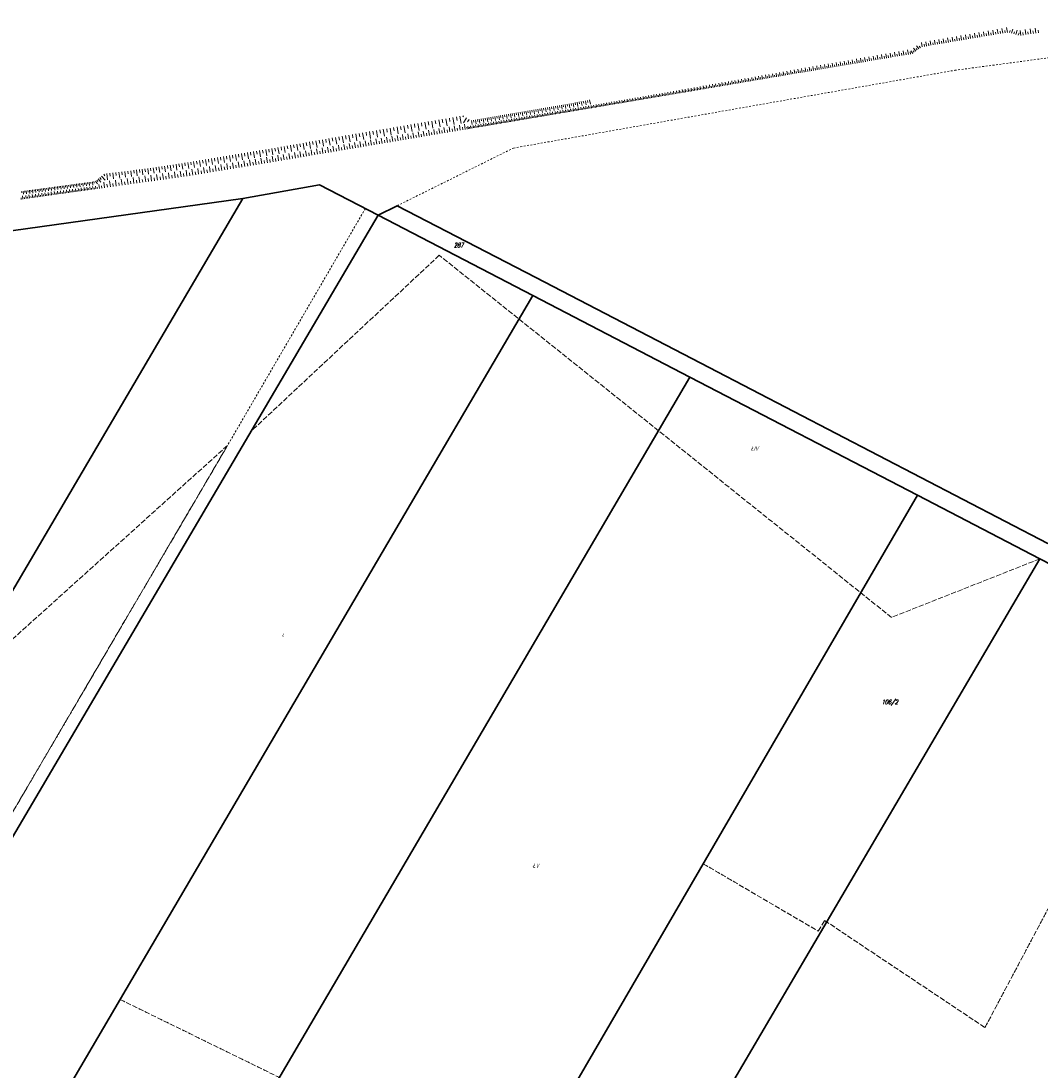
# Model space of a CAD drawing. Header units: metres. Extents: x 8430084 to 8437887, y 5768320 to 5771876.
# Tile 38 of 50: x 8433857 to 8434151, y 5770461 to 5770764. Entities that reach past the tile are written whole.
import ezdxf
from ezdxf.enums import TextEntityAlignment as Align

# ---------------------------------------------------------------- set-up
doc = ezdxf.new("R2010")
doc.units = ezdxf.units.M
doc.header["$MEASUREMENT"] = 0
for name, pattern in [('2_1', [0]), ('2_OTRK', [1.75, 1.25, -0.5]), ('GDE', [0]), ('GUK', [2, 1.5, -0.5]), ('GUZ', [1, 0.5, -0.5])]:
    doc.linetypes.add(name, pattern=pattern)
for name, color, linetype, lineweight in [('Dzialki', 4, 'GDE', 30), ('Numery_dzialek', 4, 'CONTINUOUS', 30), ('OTR_L_1', 252, '2_OTRK', 18), ('Uzytki', 253, 'GUZ', 18)]:
    doc.layers.add(name, color=color, linetype=linetype, lineweight=lineweight)
for name, color, linetype, lineweight, true_color in [('Kontury', 7, 'GUK', 18, 0x008000), ('Numery_konturow', 7, 'CONTINUOUS', 13, 0x008000), ('Numery_uzytkow', 7, 'CONTINUOUS', 9, 0x008000)]:
    doc.layers.add(name, color=color, linetype=linetype, lineweight=lineweight, true_color=true_color)
doc.styles.get("Standard").update_dxf_attribs({"font": 'Simplex.SHX', "width": 0.75})

msp = doc.modelspace()

# ---------------------------------------------------------------- linework, layer by layer
at = {"layer": 'Dzialki'}
for p, q in [((8433943.07, 5770716.81), (8433920.94, 5770712.89)), ((8433959.93, 5770708.06), (8433943.07, 5770716.81)), ((8433785.8, 5770482.87), (8433920.94, 5770712.89)), ((8433920.94, 5770712.89), (8433848.99, 5770702.8)), ((8433965.48, 5770710.81), (8433959.93, 5770708.06)), ((8434005.39, 5770690.09), (8433965.48, 5770710.81)), ((8433959.93, 5770708.06), (8433814.44, 5770460.63)), ((8434004.54, 5770684.9), (8433959.93, 5770708.06)), ((8434055.37, 5770664.15), (8434005.39, 5770690.09)), ((8433858.75, 5770436.36), (8434004.54, 5770684.9)), ((8434049.81, 5770661.4), (8434004.54, 5770684.9)), ((8434153.01, 5770613.47), (8434055.37, 5770664.15)), ((8434049.81, 5770661.4), (8433903.51, 5770411.85)), ((8434115.44, 5770627.41), (8434049.81, 5770661.4)), ((8433969.28, 5770376.1), (8434115.44, 5770627.41)), ((8434150.66, 5770609.05), (8434115.44, 5770627.41)), ((8434054.54, 5770445.4), (8434150.66, 5770609.05)), ((8434150.66, 5770609.05), (8434252.31, 5770556.54))]:
    msp.add_line(p, q, dxfattribs=at)
at = {"layer": 'Kontury'}
for p, q in [((8433943.07, 5770716.81), (8433920.94, 5770712.89)), ((8433956.27, 5770709.96), (8433943.07, 5770716.81)), ((8433920.94, 5770712.89), (8433848.99, 5770702.8)), ((8433959.93, 5770708.06), (8433956.27, 5770709.96)), ((8433979.33, 5770697.99), (8433959.93, 5770708.06)), ((8433977.59, 5770696.52), (8433923.31, 5770645.79)), ((8434107.94, 5770592.18), (8433977.59, 5770696.52)), ((8434004.54, 5770684.9), (8433979.33, 5770697.99)), ((8434049.81, 5770661.4), (8434004.54, 5770684.9)), ((8434115.44, 5770627.41), (8434049.81, 5770661.4)), ((8433923.31, 5770645.79), (8433814.44, 5770460.63)), ((8433811.39, 5770462.3), (8433916.55, 5770641.72)), ((8433916.55, 5770641.72), (8433837.06, 5770570.12)), ((8434150.66, 5770609.05), (8434115.44, 5770627.41)), ((8434150.66, 5770609.05), (8434107.94, 5770592.18)), ((8434194.55, 5770586.38), (8434150.66, 5770609.05)), ((8434134.86, 5770473.98), (8434194.55, 5770586.38)), ((8433986.08, 5770404.99), (8434053.66, 5770521.18)), ((8434053.66, 5770521.18), (8434086.82, 5770501.75)), ((8434086.82, 5770501.75), (8434088.63, 5770504.84)), ((8434088.63, 5770504.84), (8434134.86, 5770473.98)), ((8433858.75, 5770436.36), (8433885.57, 5770482.09)), ((8433885.57, 5770482.09), (8433931.5, 5770459.6))]:
    msp.add_line(p, q, dxfattribs=at)
at = {"layer": 'OTR_L_1', "linetype": '2_1'}
for p, q in [((8434139.98, 5770760.53), (8434139.75, 5770761.87)), ((8434141.33, 5770760.76), (8434141.1, 5770762.11)), ((8434148.08, 5770760.32), (8434147.86, 5770761.78)), ((8434149.54, 5770760.54), (8434149.32, 5770762)), ((8434123.04, 5770757.66), (8434122.83, 5770758.92)), ((8434124.31, 5770757.88), (8434124.09, 5770759.14)), ((8434125.58, 5770758.09), (8434125.36, 5770759.37)), ((8434126.22, 5770758.2), (8434126.11, 5770758.84)), ((8434126.86, 5770758.31), (8434126.64, 5770759.59)), ((8434127.5, 5770758.42), (8434127.39, 5770759.06)), ((8434128.14, 5770758.53), (8434127.92, 5770759.81)), ((8434128.79, 5770758.64), (8434128.68, 5770759.28)), ((8434129.43, 5770758.74), (8434129.21, 5770760.04)), ((8434130.08, 5770758.85), (8434129.97, 5770759.5)), ((8434130.73, 5770758.96), (8434130.51, 5770760.26)), ((8434131.38, 5770759.07), (8434131.27, 5770759.72)), ((8434132.03, 5770759.18), (8434131.81, 5770760.49)), ((8434132.69, 5770759.3), (8434132.58, 5770759.95)), ((8434133.34, 5770759.41), (8434133.12, 5770760.72)), ((8434134, 5770759.52), (8434133.89, 5770760.17)), ((8434134.66, 5770759.63), (8434134.43, 5770760.95)), ((8434135.32, 5770759.74), (8434135.2, 5770760.4)), ((8434135.98, 5770759.85), (8434135.75, 5770761.18)), ((8434136.64, 5770759.96), (8434136.53, 5770760.63)), ((8434137.31, 5770760.08), (8434137.08, 5770761.41)), ((8434137.97, 5770760.19), (8434137.86, 5770760.86)), ((8434138.64, 5770760.3), (8434138.41, 5770761.64)), ((8434139.31, 5770760.42), (8434139.2, 5770761.09)), ((8434140.65, 5770760.64), (8434140.54, 5770761.32)), ((8434141.93, 5770760.69), (8434142.12, 5770761.29)), ((8434142.54, 5770760.51), (8434142.91, 5770761.72)), ((8434143.15, 5770760.32), (8434143.34, 5770760.93)), ((8434143.77, 5770760.13), (8434144.15, 5770761.37)), ((8434144.47, 5770759.92), (8434144.68, 5770760.61)), ((8434145.18, 5770759.88), (8434144.96, 5770761.33)), ((8434145.9, 5770759.99), (8434145.79, 5770760.71)), ((8434146.63, 5770760.1), (8434146.41, 5770761.55)), ((8434147.35, 5770760.21), (8434147.24, 5770760.94)), ((8434148.81, 5770760.43), (8434148.7, 5770761.16)), ((8434150.27, 5770760.66), (8434150.16, 5770761.39)), ((8434112.79, 5770754.41), (8434112.57, 5770755.69)), ((8434114.92, 5770755.36), (8434114.28, 5770756.24)), ((8434115.36, 5770755.68), (8434115.04, 5770756.13)), ((8434115.81, 5770756.01), (8434115.16, 5770756.9)), ((8434116.26, 5770756.33), (8434115.93, 5770756.78)), ((8434116.8, 5770756.61), (8434116.59, 5770757.84)), ((8434117.42, 5770756.71), (8434117.32, 5770757.33)), ((8434118.04, 5770756.82), (8434117.83, 5770758.05)), ((8434118.66, 5770756.92), (8434118.55, 5770757.54)), ((8434119.28, 5770757.03), (8434119.07, 5770758.27)), ((8434119.9, 5770757.13), (8434119.8, 5770757.76)), ((8434120.53, 5770757.24), (8434120.32, 5770758.49)), ((8434121.15, 5770757.34), (8434121.05, 5770757.97)), ((8434121.78, 5770757.45), (8434121.57, 5770758.71)), ((8434122.41, 5770757.56), (8434122.3, 5770758.19)), ((8434123.67, 5770757.77), (8434123.57, 5770758.4)), ((8434124.94, 5770757.98), (8434124.84, 5770758.62)), ((8434095.64, 5770751.51), (8434095.44, 5770752.67)), ((8434096.81, 5770751.7), (8434096.62, 5770752.88)), ((8434097.99, 5770751.9), (8434097.79, 5770753.09)), ((8434099.18, 5770752.11), (8434098.98, 5770753.3)), ((8434099.78, 5770752.21), (8434099.68, 5770752.8)), ((8434100.38, 5770752.31), (8434100.18, 5770753.51)), ((8434100.98, 5770752.41), (8434100.88, 5770753.01)), ((8434101.58, 5770752.51), (8434101.38, 5770753.72)), ((8434102.19, 5770752.61), (8434102.08, 5770753.22)), ((8434102.79, 5770752.72), (8434102.59, 5770753.93)), ((8434103.4, 5770752.82), (8434103.3, 5770753.43)), ((8434104.01, 5770752.92), (8434103.81, 5770754.15)), ((8434104.63, 5770753.03), (8434104.52, 5770753.64)), ((8434105.24, 5770753.13), (8434105.03, 5770754.36)), ((8434105.86, 5770753.24), (8434105.76, 5770753.85)), ((8434106.48, 5770753.34), (8434106.27, 5770754.58)), ((8434107.1, 5770753.45), (8434107, 5770754.07)), ((8434107.73, 5770753.55), (8434107.51, 5770754.8)), ((8434108.35, 5770753.66), (8434108.25, 5770754.28)), ((8434108.98, 5770753.76), (8434108.77, 5770755.02)), ((8434109.61, 5770753.87), (8434109.5, 5770754.5)), ((8434110.24, 5770753.98), (8434110.03, 5770755.24)), ((8434110.88, 5770754.08), (8434110.77, 5770754.72)), ((8434111.51, 5770754.19), (8434111.3, 5770755.46)), ((8434112.15, 5770754.3), (8434112.04, 5770754.94)), ((8434113.43, 5770754.52), (8434113.33, 5770755.16)), ((8434114.04, 5770754.71), (8434113.51, 5770755.43)), ((8434114.48, 5770755.04), (8434114.16, 5770755.48)), ((8434078.98, 5770748.69), (8434078.8, 5770749.74)), ((8434080.04, 5770748.87), (8434079.86, 5770749.93)), ((8434081.1, 5770749.05), (8434080.92, 5770750.12)), ((8434081.64, 5770749.14), (8434081.55, 5770749.67)), ((8434082.18, 5770749.23), (8434081.99, 5770750.3)), ((8434082.72, 5770749.32), (8434082.62, 5770749.86)), ((8434083.26, 5770749.41), (8434083.07, 5770750.49)), ((8434083.8, 5770749.5), (8434083.71, 5770750.05)), ((8434084.35, 5770749.6), (8434084.16, 5770750.69)), ((8434084.89, 5770749.69), (8434084.8, 5770750.24)), ((8434085.44, 5770749.78), (8434085.26, 5770750.88)), ((8434085.99, 5770749.87), (8434085.9, 5770750.43)), ((8434086.54, 5770749.97), (8434086.36, 5770751.07)), ((8434087.1, 5770750.06), (8434087.01, 5770750.62)), ((8434087.66, 5770750.16), (8434087.47, 5770751.27)), ((8434088.21, 5770750.25), (8434088.12, 5770750.81)), ((8434088.77, 5770750.34), (8434088.58, 5770751.46)), ((8434089.34, 5770750.44), (8434089.24, 5770751)), ((8434089.9, 5770750.54), (8434089.71, 5770751.66)), ((8434090.46, 5770750.63), (8434090.37, 5770751.2)), ((8434091.03, 5770750.73), (8434090.84, 5770751.86)), ((8434091.6, 5770750.82), (8434091.51, 5770751.39)), ((8434092.17, 5770750.92), (8434091.98, 5770752.06)), ((8434092.75, 5770751.02), (8434092.65, 5770751.59)), ((8434093.32, 5770751.11), (8434093.13, 5770752.26)), ((8434093.9, 5770751.21), (8434093.8, 5770751.79)), ((8434094.48, 5770751.31), (8434094.28, 5770752.47)), ((8434095.06, 5770751.41), (8434094.96, 5770751.99)), ((8434096.23, 5770751.61), (8434096.13, 5770752.19)), ((8434097.4, 5770751.8), (8434097.3, 5770752.39)), ((8434098.59, 5770752), (8434098.49, 5770752.6)), ((8434062.02, 5770745.82), (8434061.86, 5770746.76)), ((8434062.96, 5770745.98), (8434062.8, 5770746.93)), ((8434063.91, 5770746.14), (8434063.75, 5770747.09)), ((8434064.39, 5770746.22), (8434064.31, 5770746.7)), ((8434064.87, 5770746.3), (8434064.71, 5770747.26)), ((8434065.35, 5770746.38), (8434065.27, 5770746.86)), ((8434065.83, 5770746.46), (8434065.67, 5770747.43)), ((8434066.32, 5770746.55), (8434066.24, 5770747.03)), ((8434066.8, 5770746.63), (8434066.64, 5770747.6)), ((8434067.29, 5770746.71), (8434067.21, 5770747.2)), ((8434067.78, 5770746.79), (8434067.62, 5770747.77)), ((8434068.27, 5770746.88), (8434068.19, 5770747.37)), ((8434068.77, 5770746.96), (8434068.6, 5770747.95)), ((8434069.26, 5770747.04), (8434069.18, 5770747.54)), ((8434069.76, 5770747.13), (8434069.59, 5770748.12)), ((8434070.25, 5770747.21), (8434070.17, 5770747.71)), ((8434070.75, 5770747.3), (8434070.58, 5770748.3)), ((8434071.25, 5770747.38), (8434071.17, 5770747.88)), ((8434071.76, 5770747.47), (8434071.59, 5770748.47)), ((8434072.26, 5770747.55), (8434072.18, 5770748.06)), ((8434072.77, 5770747.64), (8434072.6, 5770748.65)), ((8434073.28, 5770747.72), (8434073.19, 5770748.23)), ((8434073.79, 5770747.81), (8434073.61, 5770748.83)), ((8434074.3, 5770747.9), (8434074.21, 5770748.41)), ((8434074.81, 5770747.98), (8434074.64, 5770749.01)), ((8434075.32, 5770748.07), (8434075.24, 5770748.58)), ((8434075.84, 5770748.16), (8434075.67, 5770749.19)), ((8434076.36, 5770748.25), (8434076.27, 5770748.76)), ((8434076.88, 5770748.33), (8434076.7, 5770749.37)), ((8434077.4, 5770748.42), (8434077.31, 5770748.94)), ((8434077.92, 5770748.51), (8434077.75, 5770749.56)), ((8434078.45, 5770748.6), (8434078.36, 5770749.12)), ((8434079.51, 5770748.78), (8434079.42, 5770749.31)), ((8434080.57, 5770748.96), (8434080.48, 5770749.49)), ((8434044.4, 5770742.84), (8434044.26, 5770743.66)), ((8434045.22, 5770742.98), (8434045.08, 5770743.81)), ((8434046.05, 5770743.12), (8434045.91, 5770743.95)), ((8434046.47, 5770743.19), (8434046.4, 5770743.61)), ((8434046.89, 5770743.26), (8434046.75, 5770744.1)), ((8434047.31, 5770743.33), (8434047.24, 5770743.75)), ((8434047.73, 5770743.4), (8434047.59, 5770744.25)), ((8434048.16, 5770743.47), (8434048.09, 5770743.9)), ((8434048.58, 5770743.55), (8434048.44, 5770744.4)), ((8434049.01, 5770743.62), (8434048.94, 5770744.04)), ((8434049.44, 5770743.69), (8434049.29, 5770744.55)), ((8434049.87, 5770743.76), (8434049.79, 5770744.19)), ((8434050.3, 5770743.84), (8434050.15, 5770744.7)), ((8434050.73, 5770743.91), (8434050.65, 5770744.34)), ((8434051.16, 5770743.98), (8434051.01, 5770744.85)), ((8434051.6, 5770744.06), (8434051.52, 5770744.49)), ((8434052.03, 5770744.13), (8434051.89, 5770745)), ((8434052.47, 5770744.2), (8434052.4, 5770744.64)), ((8434052.91, 5770744.28), (8434052.76, 5770745.16)), ((8434053.35, 5770744.35), (8434053.28, 5770744.79)), ((8434053.79, 5770744.43), (8434053.64, 5770745.31)), ((8434054.24, 5770744.5), (8434054.16, 5770744.95)), ((8434054.68, 5770744.58), (8434054.53, 5770745.47)), ((8434055.13, 5770744.65), (8434055.05, 5770745.1)), ((8434055.58, 5770744.73), (8434055.43, 5770745.63)), ((8434056.03, 5770744.81), (8434055.95, 5770745.26)), ((8434056.48, 5770744.88), (8434056.33, 5770745.79)), ((8434056.93, 5770744.96), (8434056.86, 5770745.41)), ((8434057.39, 5770745.04), (8434057.23, 5770745.94)), ((8434057.84, 5770745.11), (8434057.77, 5770745.57)), ((8434058.3, 5770745.19), (8434058.15, 5770746.11)), ((8434058.76, 5770745.27), (8434058.68, 5770745.73)), ((8434059.22, 5770745.35), (8434059.06, 5770746.27)), ((8434059.68, 5770745.42), (8434059.6, 5770745.89)), ((8434060.15, 5770745.5), (8434059.99, 5770746.43)), ((8434060.61, 5770745.58), (8434060.53, 5770746.05)), ((8434061.08, 5770745.66), (8434060.92, 5770746.59)), ((8434061.55, 5770745.74), (8434061.47, 5770746.21)), ((8434062.49, 5770745.9), (8434062.41, 5770746.37)), ((8434063.44, 5770746.06), (8434063.36, 5770746.53)), ((8434017.33, 5770740.61), (8434017.55, 5770739.44)), ((8434017.91, 5770740.72), (8434018.02, 5770740.13)), ((8434018.5, 5770740.83), (8434018.72, 5770739.64)), ((8434019.09, 5770740.94), (8434019.2, 5770740.34)), ((8434019.69, 5770741.05), (8434019.92, 5770739.85)), ((8434020.29, 5770741.16), (8434020.4, 5770740.56)), ((8434020.9, 5770741.28), (8434021.13, 5770740.06)), ((8434026.63, 5770739.83), (8434026.5, 5770740.57)), ((8434027.37, 5770739.96), (8434027.24, 5770740.7)), ((8434028.11, 5770740.08), (8434027.98, 5770740.82)), ((8434028.85, 5770740.21), (8434028.73, 5770740.95)), ((8434029.22, 5770740.27), (8434029.16, 5770740.64)), ((8434029.6, 5770740.34), (8434029.47, 5770741.08)), ((8434029.97, 5770740.4), (8434029.91, 5770740.77)), ((8434030.34, 5770740.46), (8434030.22, 5770741.21)), ((8434030.72, 5770740.52), (8434030.65, 5770740.9)), ((8434031.09, 5770740.59), (8434030.97, 5770741.34)), ((8434031.47, 5770740.65), (8434031.41, 5770741.03)), ((8434031.85, 5770740.72), (8434031.72, 5770741.47)), ((8434032.22, 5770740.78), (8434032.16, 5770741.16)), ((8434032.6, 5770740.84), (8434032.48, 5770741.6)), ((8434032.98, 5770740.91), (8434032.92, 5770741.29)), ((8434033.36, 5770740.97), (8434033.23, 5770741.73)), ((8434033.74, 5770741.04), (8434033.68, 5770741.42)), ((8434034.13, 5770741.1), (8434034, 5770741.86)), ((8434034.51, 5770741.17), (8434034.44, 5770741.55)), ((8434034.89, 5770741.23), (8434034.76, 5770742)), ((8434035.28, 5770741.3), (8434035.21, 5770741.68)), ((8434035.66, 5770741.36), (8434035.53, 5770742.13)), ((8434036.05, 5770741.43), (8434035.98, 5770741.81)), ((8434036.43, 5770741.49), (8434036.3, 5770742.26)), ((8434036.82, 5770741.56), (8434036.75, 5770741.94)), ((8434037.21, 5770741.62), (8434037.08, 5770742.4)), ((8434037.6, 5770741.69), (8434037.53, 5770742.08)), ((8434037.99, 5770741.75), (8434037.86, 5770742.53)), ((8434038.38, 5770741.82), (8434038.31, 5770742.21)), ((8434038.77, 5770741.89), (8434038.64, 5770742.67)), ((8434039.16, 5770741.95), (8434039.1, 5770742.35)), ((8434039.56, 5770742.02), (8434039.42, 5770742.81)), ((8434039.95, 5770742.09), (8434039.89, 5770742.48)), ((8434040.35, 5770742.15), (8434040.22, 5770742.95)), ((8434040.75, 5770742.22), (8434040.68, 5770742.62)), ((8434041.15, 5770742.29), (8434041.01, 5770743.09)), ((8434041.55, 5770742.36), (8434041.48, 5770742.76)), ((8434041.95, 5770742.43), (8434041.82, 5770743.23)), ((8434042.36, 5770742.49), (8434042.29, 5770742.9)), ((8434042.76, 5770742.56), (8434042.62, 5770743.37)), ((8434043.17, 5770742.63), (8434043.1, 5770743.04)), ((8434043.58, 5770742.7), (8434043.44, 5770743.52)), ((8434043.99, 5770742.77), (8434043.92, 5770743.18)), ((8434044.81, 5770742.91), (8434044.74, 5770743.32)), ((8434045.64, 5770743.05), (8434045.57, 5770743.46)), ((8433999.75, 5770737.55), (8433999.85, 5770736.98)), ((8434000.32, 5770737.64), (8434000.51, 5770736.52)), ((8434000.88, 5770737.74), (8434000.98, 5770737.18)), ((8434001.44, 5770737.84), (8434001.64, 5770736.71)), ((8434002.01, 5770737.94), (8434002.1, 5770737.37)), ((8434002.57, 5770738.03), (8434002.77, 5770736.9)), ((8434003.13, 5770738.13), (8434003.23, 5770737.57)), ((8434003.7, 5770738.23), (8434003.89, 5770737.1)), ((8434004.26, 5770738.32), (8434004.36, 5770737.76)), ((8434004.83, 5770738.42), (8434005.02, 5770737.29)), ((8434005.39, 5770738.52), (8434005.49, 5770737.95)), ((8434005.96, 5770738.62), (8434006.15, 5770737.49)), ((8434006.52, 5770738.72), (8434006.62, 5770738.15)), ((8434007.09, 5770738.81), (8434007.29, 5770737.68)), ((8434007.66, 5770738.91), (8434007.75, 5770738.34)), ((8434008.22, 5770739.01), (8434008.42, 5770737.87)), ((8434008.87, 5770736.83), (8434008.74, 5770737.57)), ((8434008.79, 5770739.11), (8434008.89, 5770738.54)), ((8434009.36, 5770739.2), (8434009.55, 5770738.07)), ((8434009.61, 5770736.96), (8434009.48, 5770737.7)), ((8434009.92, 5770739.3), (8434010.02, 5770738.73)), ((8434010.35, 5770737.08), (8434010.22, 5770737.82)), ((8434010.49, 5770739.4), (8434010.69, 5770738.26)), ((8434011.08, 5770737.21), (8434010.96, 5770737.95)), ((8434011.06, 5770739.5), (8434011.16, 5770738.93)), ((8434011.45, 5770737.27), (8434011.39, 5770737.64)), ((8434011.63, 5770739.6), (8434011.82, 5770738.46)), ((8434011.82, 5770737.33), (8434011.7, 5770738.07)), ((8434012.19, 5770737.39), (8434012.13, 5770737.76)), ((8434012.2, 5770739.69), (8434012.29, 5770739.13)), ((8434012.56, 5770737.46), (8434012.44, 5770738.2)), ((8434012.76, 5770739.79), (8434012.96, 5770738.65)), ((8434012.93, 5770737.52), (8434012.87, 5770737.89)), ((8434013.3, 5770737.58), (8434013.18, 5770738.32)), ((8434013.33, 5770739.89), (8434013.43, 5770739.32)), ((8434013.67, 5770737.64), (8434013.61, 5770738.01)), ((8434013.9, 5770739.99), (8434014.1, 5770738.85)), ((8434014.04, 5770737.71), (8434013.92, 5770738.45)), ((8434014.41, 5770737.77), (8434014.35, 5770738.14)), ((8434014.47, 5770740.09), (8434014.57, 5770739.52)), ((8434014.78, 5770737.83), (8434014.66, 5770738.57)), ((8434015.04, 5770740.18), (8434015.24, 5770739.04)), ((8434015.15, 5770737.89), (8434015.09, 5770738.26)), ((8434015.52, 5770737.96), (8434015.4, 5770738.7)), ((8434015.61, 5770740.28), (8434015.71, 5770739.71)), ((8434015.89, 5770738.02), (8434015.83, 5770738.39)), ((8434016.26, 5770738.08), (8434016.14, 5770738.82)), ((8434016.18, 5770740.39), (8434016.4, 5770739.24)), ((8434016.63, 5770738.14), (8434016.57, 5770738.51)), ((8434016.75, 5770740.5), (8434016.86, 5770739.92)), ((8434017, 5770738.21), (8434016.88, 5770738.95)), ((8434017.37, 5770738.27), (8434017.31, 5770738.64)), ((8434017.74, 5770738.33), (8434017.62, 5770739.07)), ((8434018.11, 5770738.39), (8434018.05, 5770738.76)), ((8434018.48, 5770738.46), (8434018.36, 5770739.2)), ((8434018.85, 5770738.52), (8434018.79, 5770738.89)), ((8434019.22, 5770738.58), (8434019.1, 5770739.32)), ((8434019.59, 5770738.64), (8434019.53, 5770739.01)), ((8434019.96, 5770738.71), (8434019.84, 5770739.45)), ((8434020.33, 5770738.77), (8434020.27, 5770739.14)), ((8434020.7, 5770738.83), (8434020.58, 5770739.57)), ((8434021.07, 5770738.89), (8434021.01, 5770739.26)), ((8434021.44, 5770738.96), (8434021.32, 5770739.7)), ((8434021.82, 5770739.02), (8434021.75, 5770739.39)), ((8434022.19, 5770739.08), (8434022.06, 5770739.82)), ((8434022.56, 5770739.15), (8434022.49, 5770739.52)), ((8434022.93, 5770739.21), (8434022.8, 5770739.95)), ((8434023.3, 5770739.27), (8434023.23, 5770739.64)), ((8434023.67, 5770739.33), (8434023.54, 5770740.07)), ((8434024.04, 5770739.4), (8434023.97, 5770739.77)), ((8434024.41, 5770739.46), (8434024.28, 5770740.2)), ((8434024.78, 5770739.52), (8434024.71, 5770739.89)), ((8434025.15, 5770739.58), (8434025.02, 5770740.32)), ((8434025.52, 5770739.65), (8434025.45, 5770740.02)), ((8434025.89, 5770739.71), (8434025.76, 5770740.45)), ((8434026.26, 5770739.77), (8434026.2, 5770740.14)), ((8434027, 5770739.9), (8434026.94, 5770740.27)), ((8434027.74, 5770740.02), (8434027.68, 5770740.39)), ((8434028.48, 5770740.15), (8434028.42, 5770740.52)), ((8433971.41, 5770734.52), (8433971.74, 5770732.51)), ((8433972.41, 5770734.69), (8433972.58, 5770733.68)), ((8433973.42, 5770734.86), (8433973.76, 5770732.84)), ((8433974.42, 5770735.03), (8433974.59, 5770734.02)), ((8433975.43, 5770735.2), (8433975.77, 5770733.18)), ((8433976.44, 5770735.37), (8433976.61, 5770734.36)), ((8433977.45, 5770735.54), (8433977.79, 5770733.52)), ((8433978.46, 5770735.71), (8433978.64, 5770734.7)), ((8433979.48, 5770735.88), (8433979.82, 5770733.85)), ((8433980.49, 5770736.05), (8433980.66, 5770735.04)), ((8433981.51, 5770736.22), (8433981.85, 5770734.19)), ((8433982.52, 5770736.4), (8433982.7, 5770735.38)), ((8433983.54, 5770736.57), (8433983.89, 5770734.53)), ((8433984.55, 5770736.66), (8433984.37, 5770736.37)), ((8433985.43, 5770736.12), (8433984.54, 5770734.64)), ((8433986.18, 5770735.68), (8433985.76, 5770734.99)), ((8433986.88, 5770735.33), (8433987.07, 5770734.21)), ((8433987.44, 5770735.42), (8433987.53, 5770734.86)), ((8433987.99, 5770735.52), (8433988.19, 5770734.4)), ((8433988.55, 5770735.61), (8433988.65, 5770735.06)), ((8433989.11, 5770735.71), (8433989.3, 5770734.59)), ((8433989.67, 5770735.81), (8433989.76, 5770735.25)), ((8433990.23, 5770735.9), (8433990.42, 5770734.79)), ((8433990.78, 5770736), (8433990.88, 5770735.44)), ((8433991.13, 5770733.83), (8433991.01, 5770734.57)), ((8433991.34, 5770736.1), (8433991.54, 5770734.98)), ((8433991.87, 5770733.96), (8433991.75, 5770734.7)), ((8433991.9, 5770736.19), (8433992, 5770735.63)), ((8433992.46, 5770736.29), (8433992.65, 5770735.17)), ((8433992.61, 5770734.08), (8433992.48, 5770734.82)), ((8433992.98, 5770734.15), (8433992.92, 5770734.52)), ((8433993.02, 5770736.38), (8433993.12, 5770735.83)), ((8433993.35, 5770734.21), (8433993.22, 5770734.95)), ((8433993.58, 5770736.48), (8433993.77, 5770735.36)), ((8433993.72, 5770734.27), (8433993.65, 5770734.64)), ((8433994.09, 5770734.33), (8433993.96, 5770735.07)), ((8433994.14, 5770736.58), (8433994.24, 5770736.02)), ((8433994.45, 5770734.4), (8433994.39, 5770734.76)), ((8433994.7, 5770736.67), (8433994.89, 5770735.55)), ((8433994.82, 5770734.46), (8433994.7, 5770735.2)), ((8433995.19, 5770734.52), (8433995.13, 5770734.89)), ((8433995.26, 5770736.77), (8433995.36, 5770736.21)), ((8433995.56, 5770734.58), (8433995.44, 5770735.32)), ((8433995.82, 5770736.87), (8433996.01, 5770735.75)), ((8433995.93, 5770734.65), (8433995.87, 5770735.01)), ((8433996.3, 5770734.71), (8433996.18, 5770735.45)), ((8433996.38, 5770736.97), (8433996.48, 5770736.4)), ((8433996.67, 5770734.77), (8433996.61, 5770735.14)), ((8433997.04, 5770734.83), (8433996.92, 5770735.57)), ((8433996.94, 5770737.06), (8433997.14, 5770735.94)), ((8433997.41, 5770734.89), (8433997.35, 5770735.26)), ((8433997.5, 5770737.16), (8433997.6, 5770736.6)), ((8433997.78, 5770734.96), (8433997.65, 5770735.7)), ((8433998.07, 5770737.26), (8433998.26, 5770736.13)), ((8433998.15, 5770735.02), (8433998.09, 5770735.39)), ((8433998.52, 5770735.08), (8433998.39, 5770735.82)), ((8433998.63, 5770737.35), (8433998.73, 5770736.79)), ((8433998.89, 5770735.14), (8433998.82, 5770735.51)), ((8433999.26, 5770735.21), (8433999.13, 5770735.95)), ((8433999.19, 5770737.45), (8433999.39, 5770736.32)), ((8433999.63, 5770735.27), (8433999.56, 5770735.64)), ((8434000, 5770735.33), (8433999.87, 5770736.07)), ((8434000.36, 5770735.39), (8434000.3, 5770735.76)), ((8434000.73, 5770735.46), (8434000.61, 5770736.2)), ((8434001.1, 5770735.52), (8434001.04, 5770735.89)), ((8434001.47, 5770735.58), (8434001.35, 5770736.32)), ((8434001.84, 5770735.64), (8434001.78, 5770736.01)), ((8434002.21, 5770735.71), (8434002.09, 5770736.45)), ((8434002.58, 5770735.77), (8434002.52, 5770736.14)), ((8434002.95, 5770735.83), (8434002.83, 5770736.57)), ((8434003.32, 5770735.89), (8434003.26, 5770736.26)), ((8434003.69, 5770735.96), (8434003.57, 5770736.7)), ((8434004.06, 5770736.02), (8434004, 5770736.39)), ((8434004.43, 5770736.08), (8434004.3, 5770736.82)), ((8434004.8, 5770736.14), (8434004.74, 5770736.51)), ((8434005.17, 5770736.21), (8434005.04, 5770736.95)), ((8434005.54, 5770736.27), (8434005.48, 5770736.64)), ((8434005.91, 5770736.33), (8434005.78, 5770737.07)), ((8434006.28, 5770736.39), (8434006.22, 5770736.76)), ((8434006.65, 5770736.46), (8434006.52, 5770737.2)), ((8434007.02, 5770736.52), (8434006.95, 5770736.89)), ((8434007.39, 5770736.58), (8434007.26, 5770737.32)), ((8434007.76, 5770736.64), (8434007.69, 5770737.01)), ((8434008.13, 5770736.71), (8434008, 5770737.45)), ((8434008.5, 5770736.77), (8434008.43, 5770737.14)), ((8434009.24, 5770736.89), (8434009.17, 5770737.26)), ((8434009.98, 5770737.02), (8434009.91, 5770737.39)), ((8434010.72, 5770737.14), (8434010.65, 5770737.51)), ((8433953.52, 5770731.5), (8433953.86, 5770729.53)), ((8433954.51, 5770731.66), (8433954.67, 5770730.68)), ((8433955.49, 5770731.83), (8433955.82, 5770729.86)), ((8433956.48, 5770732), (8433956.64, 5770731.01)), ((8433957.46, 5770732.16), (8433957.8, 5770730.19)), ((8433958.45, 5770732.33), (8433958.62, 5770731.34)), ((8433959.44, 5770732.5), (8433959.78, 5770730.52)), ((8433960.43, 5770732.66), (8433960.6, 5770731.67)), ((8433961.42, 5770732.83), (8433961.76, 5770730.85)), ((8433962.42, 5770733), (8433962.58, 5770732)), ((8433963.41, 5770733.17), (8433963.75, 5770731.18)), ((8433964.41, 5770733.33), (8433964.57, 5770732.34)), ((8433965.4, 5770733.5), (8433965.74, 5770731.51)), ((8433966.4, 5770733.67), (8433966.57, 5770732.67)), ((8433967.4, 5770733.84), (8433967.74, 5770731.84)), ((8433968.4, 5770734.01), (8433968.57, 5770733.01)), ((8433968.73, 5770730.05), (8433968.47, 5770731.56)), ((8433969.4, 5770734.18), (8433969.74, 5770732.17)), ((8433970.23, 5770730.3), (8433969.98, 5770731.81)), ((8433970.4, 5770734.35), (8433970.57, 5770733.34)), ((8433971.74, 5770730.56), (8433971.48, 5770732.06)), ((8433973.24, 5770730.81), (8433972.98, 5770732.31)), ((8433973.98, 5770730.94), (8433973.86, 5770731.68)), ((8433974.73, 5770731.06), (8433974.48, 5770732.56)), ((8433975.48, 5770731.19), (8433975.35, 5770731.93)), ((8433976.22, 5770731.31), (8433975.97, 5770732.8)), ((8433976.97, 5770731.44), (8433976.84, 5770732.18)), ((8433977.71, 5770731.57), (8433977.46, 5770733.05)), ((8433978.45, 5770731.69), (8433978.33, 5770732.43)), ((8433979.19, 5770731.82), (8433978.94, 5770733.3)), ((8433979.93, 5770731.94), (8433979.81, 5770732.68)), ((8433980.67, 5770732.07), (8433980.42, 5770733.54)), ((8433981.41, 5770732.19), (8433981.28, 5770732.93)), ((8433982.15, 5770732.32), (8433981.9, 5770733.79)), ((8433982.88, 5770732.44), (8433982.76, 5770733.18)), ((8433983.62, 5770732.56), (8433983.37, 5770734.03)), ((8433984.35, 5770732.69), (8433984.23, 5770733.42)), ((8433985.08, 5770732.81), (8433984.84, 5770734.28)), ((8433985.6, 5770732.9), (8433985.51, 5770733.41)), ((8433985.96, 5770732.96), (8433985.84, 5770733.7)), ((8433986.33, 5770733.02), (8433986.27, 5770733.39)), ((8433986.7, 5770733.09), (8433986.58, 5770733.82)), ((8433987.07, 5770733.15), (8433987.01, 5770733.52)), ((8433987.44, 5770733.21), (8433987.32, 5770733.95)), ((8433987.81, 5770733.27), (8433987.75, 5770733.64)), ((8433988.18, 5770733.33), (8433988.05, 5770734.07)), ((8433988.55, 5770733.4), (8433988.49, 5770733.77)), ((8433988.92, 5770733.46), (8433988.79, 5770734.2)), ((8433989.29, 5770733.52), (8433989.22, 5770733.89)), ((8433989.66, 5770733.58), (8433989.53, 5770734.32)), ((8433990.02, 5770733.65), (8433989.96, 5770734.02)), ((8433990.39, 5770733.71), (8433990.27, 5770734.45)), ((8433990.76, 5770733.77), (8433990.7, 5770734.14)), ((8433991.5, 5770733.9), (8433991.44, 5770734.27)), ((8433992.24, 5770734.02), (8433992.18, 5770734.39)), ((8433936.48, 5770728.52), (8433936.8, 5770726.7)), ((8433937.39, 5770728.68), (8433937.55, 5770727.77)), ((8433938.31, 5770728.84), (8433938.63, 5770727)), ((8433939.23, 5770729), (8433939.39, 5770728.08)), ((8433940.16, 5770729.17), (8433940.48, 5770727.31)), ((8433941.08, 5770729.33), (8433941.25, 5770728.4)), ((8433942.02, 5770729.49), (8433942.34, 5770727.62)), ((8433942.95, 5770729.65), (8433943.12, 5770728.71)), ((8433943.9, 5770729.82), (8433944.23, 5770727.93)), ((8433944.84, 5770729.98), (8433945.01, 5770729.04)), ((8433945.79, 5770730.15), (8433946.12, 5770728.24)), ((8433946.74, 5770730.32), (8433946.91, 5770729.36)), ((8433947.7, 5770730.48), (8433948.03, 5770728.56)), ((8433948.66, 5770730.65), (8433948.83, 5770729.69)), ((8433949.62, 5770730.82), (8433949.96, 5770728.88)), ((8433950.32, 5770726.93), (8433950.05, 5770728.49)), ((8433950.59, 5770730.99), (8433950.76, 5770730.02)), ((8433951.56, 5770731.16), (8433951.91, 5770729.21)), ((8433951.87, 5770727.2), (8433951.61, 5770728.75)), ((8433952.54, 5770731.33), (8433952.71, 5770730.35)), ((8433953.43, 5770727.46), (8433953.16, 5770729.01)), ((8433954.97, 5770727.72), (8433954.71, 5770729.27)), ((8433955.75, 5770727.85), (8433955.62, 5770728.63)), ((8433956.52, 5770727.98), (8433956.26, 5770729.53)), ((8433957.29, 5770728.11), (8433957.16, 5770728.88)), ((8433958.06, 5770728.24), (8433957.8, 5770729.78)), ((8433958.83, 5770728.37), (8433958.7, 5770729.14)), ((8433959.6, 5770728.5), (8433959.34, 5770730.04)), ((8433960.36, 5770728.63), (8433960.23, 5770729.4)), ((8433961.13, 5770728.76), (8433960.87, 5770730.29)), ((8433961.89, 5770728.89), (8433961.76, 5770729.66)), ((8433962.66, 5770729.02), (8433962.4, 5770730.55)), ((8433963.42, 5770729.15), (8433963.29, 5770729.91)), ((8433964.18, 5770729.28), (8433963.92, 5770730.8)), ((8433964.94, 5770729.41), (8433964.81, 5770730.17)), ((8433965.7, 5770729.54), (8433965.44, 5770731.05)), ((8433966.46, 5770729.66), (8433966.33, 5770730.42)), ((8433967.21, 5770729.79), (8433966.96, 5770731.31)), ((8433967.97, 5770729.92), (8433967.84, 5770730.68)), ((8433969.48, 5770730.17), (8433969.35, 5770730.93)), ((8433970.99, 5770730.43), (8433970.86, 5770731.18)), ((8433972.49, 5770730.68), (8433972.36, 5770731.43)), ((8433918.82, 5770725.52), (8433919.1, 5770723.79)), ((8433919.69, 5770725.67), (8433919.83, 5770724.8)), ((8433920.55, 5770725.81), (8433920.84, 5770724.07)), ((8433921.42, 5770725.95), (8433921.57, 5770725.08)), ((8433922.3, 5770726.1), (8433922.58, 5770724.35)), ((8433923.17, 5770726.24), (8433923.31, 5770725.37)), ((8433924.04, 5770726.39), (8433924.33, 5770724.64)), ((8433924.92, 5770726.53), (8433925.06, 5770725.66)), ((8433925.79, 5770726.68), (8433926.08, 5770724.92)), ((8433926.67, 5770726.82), (8433926.81, 5770725.94)), ((8433927.55, 5770726.97), (8433927.84, 5770725.21)), ((8433928.42, 5770727.12), (8433928.58, 5770726.24)), ((8433929.3, 5770727.27), (8433929.61, 5770725.5)), ((8433930.19, 5770727.42), (8433930.34, 5770726.54)), ((8433931.08, 5770727.58), (8433931.39, 5770725.8)), ((8433931.97, 5770727.74), (8433932.12, 5770726.84)), ((8433932.9, 5770723.99), (8433932.63, 5770725.59)), ((8433932.86, 5770727.89), (8433933.18, 5770726.09)), ((8433933.76, 5770728.05), (8433933.92, 5770727.15)), ((8433934.51, 5770724.26), (8433934.24, 5770725.86)), ((8433934.66, 5770728.21), (8433934.98, 5770726.39)), ((8433935.57, 5770728.36), (8433935.73, 5770727.45)), ((8433936.11, 5770724.53), (8433935.84, 5770726.13)), ((8433936.91, 5770724.66), (8433936.77, 5770725.46)), ((8433937.7, 5770724.8), (8433937.43, 5770726.39)), ((8433938.5, 5770724.93), (8433938.37, 5770725.73)), ((8433939.3, 5770725.07), (8433939.03, 5770726.66)), ((8433940.09, 5770725.2), (8433939.96, 5770726)), ((8433940.88, 5770725.34), (8433940.61, 5770726.92)), ((8433941.67, 5770725.47), (8433941.54, 5770726.26)), ((8433942.47, 5770725.61), (8433942.2, 5770727.19)), ((8433943.26, 5770725.74), (8433943.12, 5770726.53)), ((8433944.04, 5770725.87), (8433943.78, 5770727.45)), ((8433944.83, 5770726.01), (8433944.7, 5770726.79)), ((8433945.62, 5770726.14), (8433945.35, 5770727.71)), ((8433946.4, 5770726.27), (8433946.27, 5770727.06)), ((8433947.19, 5770726.4), (8433946.92, 5770727.97)), ((8433947.97, 5770726.54), (8433947.84, 5770727.32)), ((8433948.75, 5770726.67), (8433948.49, 5770728.23)), ((8433949.54, 5770726.8), (8433949.4, 5770727.58)), ((8433951.09, 5770727.07), (8433950.96, 5770727.84)), ((8433952.65, 5770727.33), (8433952.52, 5770728.11)), ((8433954.2, 5770727.59), (8433954.07, 5770728.37)), ((8433900.05, 5770722.49), (8433900.3, 5770720.83)), ((8433900.88, 5770722.61), (8433901.01, 5770721.78)), ((8433901.72, 5770722.74), (8433901.97, 5770721.06)), ((8433902.55, 5770722.86), (8433902.68, 5770722.02)), ((8433903.4, 5770722.99), (8433903.65, 5770721.3)), ((8433904.24, 5770723.12), (8433904.37, 5770722.27)), ((8433905.09, 5770723.25), (8433905.37, 5770721.55)), ((8433905.94, 5770723.39), (8433906.08, 5770722.54)), ((8433906.79, 5770723.53), (8433907.07, 5770721.83)), ((8433907.64, 5770723.67), (8433907.78, 5770722.82)), ((8433908.49, 5770723.81), (8433908.78, 5770722.1)), ((8433909.35, 5770723.95), (8433909.49, 5770723.1)), ((8433910.2, 5770724.1), (8433910.49, 5770722.38)), ((8433911.06, 5770724.24), (8433911.2, 5770723.38)), ((8433911.92, 5770724.38), (8433912.2, 5770722.66)), ((8433912.78, 5770724.52), (8433912.92, 5770723.66)), ((8433913.64, 5770724.66), (8433913.92, 5770722.94)), ((8433914.5, 5770724.81), (8433914.64, 5770723.95)), ((8433914.93, 5770720.99), (8433914.65, 5770722.66)), ((8433915.36, 5770724.95), (8433915.64, 5770723.22)), ((8433916.22, 5770725.09), (8433916.36, 5770724.23)), ((8433916.59, 5770721.27), (8433916.31, 5770722.93)), ((8433917.09, 5770725.24), (8433917.37, 5770723.51)), ((8433917.95, 5770725.38), (8433918.09, 5770724.51)), ((8433918.24, 5770721.54), (8433917.97, 5770723.2)), ((8433919.07, 5770721.68), (8433918.93, 5770722.5)), ((8433919.89, 5770721.82), (8433919.62, 5770723.46)), ((8433920.72, 5770721.95), (8433920.58, 5770722.78)), ((8433921.54, 5770722.09), (8433921.26, 5770723.73)), ((8433922.36, 5770722.22), (8433922.22, 5770723.04)), ((8433923.18, 5770722.36), (8433922.9, 5770724)), ((8433923.99, 5770722.5), (8433923.86, 5770723.31)), ((8433924.81, 5770722.63), (8433924.54, 5770724.26)), ((8433925.63, 5770722.77), (8433925.49, 5770723.58)), ((8433926.44, 5770722.9), (8433926.17, 5770724.53)), ((8433927.25, 5770723.04), (8433927.12, 5770723.85)), ((8433928.06, 5770723.17), (8433927.79, 5770724.79)), ((8433928.87, 5770723.3), (8433928.74, 5770724.11)), ((8433929.68, 5770723.44), (8433929.41, 5770725.06)), ((8433930.49, 5770723.58), (8433930.35, 5770724.38)), ((8433931.29, 5770723.71), (8433931.02, 5770725.33)), ((8433932.1, 5770723.85), (8433931.96, 5770724.66)), ((8433933.71, 5770724.12), (8433933.57, 5770724.93)), ((8433935.31, 5770724.39), (8433935.17, 5770725.19)), ((8433880.86, 5770719.86), (8433881.2, 5770719.45)), ((8433881.72, 5770720.05), (8433881.94, 5770718.26)), ((8433882.62, 5770720.16), (8433882.73, 5770719.27)), ((8433883.5, 5770720.27), (8433883.72, 5770718.51)), ((8433884.38, 5770720.37), (8433884.49, 5770719.5)), ((8433885.26, 5770720.48), (8433885.47, 5770718.75)), ((8433886.12, 5770720.59), (8433886.22, 5770719.73)), ((8433886.98, 5770720.69), (8433887.18, 5770718.99)), ((8433887.82, 5770720.79), (8433887.93, 5770719.95)), ((8433888.66, 5770720.9), (8433888.87, 5770719.23)), ((8433889.5, 5770721), (8433889.6, 5770720.17)), ((8433890.32, 5770721.1), (8433890.52, 5770719.46)), ((8433891.14, 5770721.2), (8433891.24, 5770720.39)), ((8433891.95, 5770721.3), (8433892.15, 5770719.69)), ((8433892.76, 5770721.4), (8433892.87, 5770720.6)), ((8433893.55, 5770721.52), (8433893.79, 5770719.92)), ((8433894.35, 5770721.64), (8433894.47, 5770720.83)), ((8433894.66, 5770717.91), (8433894.42, 5770719.6)), ((8433895.15, 5770721.76), (8433895.4, 5770720.14)), ((8433895.96, 5770721.88), (8433896.08, 5770721.07)), ((8433896.36, 5770718.14), (8433896.12, 5770719.84)), ((8433896.77, 5770722), (8433897.02, 5770720.37)), ((8433897.59, 5770722.12), (8433897.71, 5770721.3)), ((8433898.06, 5770718.38), (8433897.82, 5770720.08)), ((8433898.41, 5770722.24), (8433898.65, 5770720.6)), ((8433899.23, 5770722.37), (8433899.35, 5770721.54)), ((8433899.75, 5770718.62), (8433899.52, 5770720.32)), ((8433900.6, 5770718.74), (8433900.48, 5770719.59)), ((8433901.45, 5770718.86), (8433901.22, 5770720.56)), ((8433902.3, 5770718.98), (8433902.18, 5770719.83)), ((8433903.15, 5770719.1), (8433902.91, 5770720.8)), ((8433904, 5770719.22), (8433903.88, 5770720.07)), ((8433904.85, 5770719.34), (8433904.61, 5770721.04)), ((8433905.7, 5770719.46), (8433905.56, 5770720.31)), ((8433906.55, 5770719.6), (8433906.27, 5770721.3)), ((8433907.39, 5770719.74), (8433907.25, 5770720.59)), ((8433908.23, 5770719.88), (8433907.95, 5770721.57)), ((8433909.08, 5770720.02), (8433908.94, 5770720.87)), ((8433909.92, 5770720.16), (8433909.64, 5770721.84)), ((8433910.75, 5770720.3), (8433910.62, 5770721.14)), ((8433911.59, 5770720.44), (8433911.31, 5770722.12)), ((8433912.43, 5770720.58), (8433912.29, 5770721.42)), ((8433913.26, 5770720.72), (8433912.99, 5770722.39)), ((8433914.1, 5770720.86), (8433913.96, 5770721.69)), ((8433915.76, 5770721.13), (8433915.62, 5770721.96)), ((8433917.42, 5770721.41), (8433917.28, 5770722.23)), ((8433868, 5770716.39), (8433868.06, 5770715.94)), ((8433868.45, 5770716.45), (8433868.57, 5770715.55)), ((8433868.91, 5770716.52), (8433868.97, 5770716.06)), ((8433869.36, 5770716.58), (8433869.48, 5770715.67)), ((8433869.81, 5770716.64), (8433869.88, 5770716.18)), ((8433870.27, 5770716.7), (8433870.39, 5770715.79)), ((8433870.72, 5770716.76), (8433870.79, 5770716.31)), ((8433871.18, 5770716.82), (8433871.3, 5770715.91)), ((8433871.64, 5770716.88), (8433871.7, 5770716.43)), ((8433872.09, 5770716.95), (8433872.21, 5770716.03)), ((8433872.55, 5770717.01), (8433872.61, 5770716.55)), ((8433873, 5770717.07), (8433873.13, 5770716.15)), ((8433873.46, 5770717.13), (8433873.52, 5770716.67)), ((8433873.92, 5770717.19), (8433874.04, 5770716.28)), ((8433874.38, 5770717.25), (8433874.44, 5770716.8)), ((8433874.83, 5770717.32), (8433874.96, 5770716.4)), ((8433875.29, 5770717.38), (8433875.35, 5770716.92)), ((8433875.75, 5770717.44), (8433875.87, 5770716.52)), ((8433876.21, 5770717.5), (8433876.27, 5770717.04)), ((8433876.67, 5770717.56), (8433876.79, 5770716.64)), ((8433877.13, 5770717.62), (8433877.19, 5770717.17)), ((8433877.59, 5770717.69), (8433877.71, 5770716.77)), ((8433877.8, 5770715.54), (8433877.68, 5770716.36)), ((8433878.05, 5770717.75), (8433878.11, 5770717.29)), ((8433878.47, 5770717.89), (8433879.08, 5770717.15)), ((8433878.61, 5770715.65), (8433878.5, 5770716.47)), ((8433878.84, 5770718.2), (8433879.18, 5770717.78)), ((8433879.26, 5770718.54), (8433880.03, 5770717.6)), ((8433879.64, 5770715.8), (8433879.48, 5770716.92)), ((8433879.73, 5770718.93), (8433880.17, 5770718.4)), ((8433880.3, 5770715.89), (8433880.21, 5770716.55)), ((8433880.26, 5770719.36), (8433881.25, 5770718.16)), ((8433881.08, 5770716), (8433880.86, 5770717.56)), ((8433881.93, 5770716.12), (8433881.81, 5770716.97)), ((8433882.78, 5770716.24), (8433882.54, 5770717.94)), ((8433883.62, 5770716.36), (8433883.51, 5770717.21)), ((8433884.47, 5770716.48), (8433884.24, 5770718.17)), ((8433885.32, 5770716.6), (8433885.2, 5770717.44)), ((8433886.17, 5770716.72), (8433885.93, 5770718.41)), ((8433887.02, 5770716.83), (8433886.9, 5770717.68)), ((8433887.87, 5770716.95), (8433887.63, 5770718.65)), ((8433888.72, 5770717.07), (8433888.6, 5770717.92)), ((8433889.56, 5770717.19), (8433889.33, 5770718.89)), ((8433890.41, 5770717.31), (8433890.29, 5770718.16)), ((8433891.26, 5770717.43), (8433891.02, 5770719.13)), ((8433892.11, 5770717.55), (8433891.99, 5770718.4)), ((8433892.96, 5770717.67), (8433892.72, 5770719.37)), ((8433893.81, 5770717.79), (8433893.69, 5770718.64)), ((8433895.51, 5770718.02), (8433895.39, 5770718.87)), ((8433897.21, 5770718.26), (8433897.09, 5770719.11)), ((8433898.9, 5770718.5), (8433898.79, 5770719.35)), ((8433857.2, 5770714.94), (8433857.26, 5770714.49)), ((8433857.58, 5770712.7), (8433857.44, 5770713.65)), ((8433857.65, 5770715), (8433857.77, 5770714.1)), ((8433858.1, 5770715.06), (8433858.16, 5770714.61)), ((8433858.52, 5770712.84), (8433858.39, 5770713.78)), ((8433858.54, 5770715.12), (8433858.66, 5770714.22)), ((8433858.99, 5770712.9), (8433858.92, 5770713.37)), ((8433858.99, 5770715.18), (8433859.05, 5770714.73)), ((8433859.46, 5770712.97), (8433859.33, 5770713.9)), ((8433859.44, 5770715.24), (8433859.56, 5770714.34)), ((8433859.92, 5770713.03), (8433859.86, 5770713.5)), ((8433859.89, 5770715.3), (8433859.95, 5770714.85)), ((8433860.39, 5770713.1), (8433860.26, 5770714.03)), ((8433860.33, 5770715.36), (8433860.46, 5770714.46)), ((8433860.78, 5770715.42), (8433860.84, 5770714.97)), ((8433860.85, 5770713.16), (8433860.79, 5770713.63)), ((8433861.32, 5770713.23), (8433861.19, 5770714.15)), ((8433861.23, 5770715.48), (8433861.35, 5770714.58)), ((8433861.68, 5770715.54), (8433861.74, 5770715.09)), ((8433861.78, 5770713.29), (8433861.71, 5770713.75)), ((8433862.23, 5770713.36), (8433862.11, 5770714.28)), ((8433862.13, 5770715.6), (8433862.25, 5770714.7)), ((8433862.58, 5770715.66), (8433862.64, 5770715.21)), ((8433862.69, 5770713.42), (8433862.63, 5770713.88)), ((8433863.15, 5770713.49), (8433863.02, 5770714.4)), ((8433863.03, 5770715.72), (8433863.15, 5770714.82)), ((8433863.48, 5770715.78), (8433863.54, 5770715.33)), ((8433863.6, 5770713.55), (8433863.54, 5770714)), ((8433863.93, 5770715.84), (8433864.05, 5770714.94)), ((8433864.06, 5770713.61), (8433863.93, 5770714.52)), ((8433864.38, 5770715.9), (8433864.44, 5770715.45)), ((8433864.51, 5770713.68), (8433864.44, 5770714.13)), ((8433864.83, 5770715.97), (8433864.95, 5770715.06)), ((8433864.96, 5770713.74), (8433864.83, 5770714.64)), ((8433865.28, 5770716.03), (8433865.34, 5770715.57)), ((8433865.41, 5770713.8), (8433865.34, 5770714.25)), ((8433865.85, 5770713.87), (8433865.73, 5770714.76)), ((8433865.74, 5770716.09), (8433865.86, 5770715.18)), ((8433866.19, 5770716.15), (8433866.25, 5770715.7)), ((8433866.3, 5770713.93), (8433866.24, 5770714.37)), ((8433866.74, 5770713.99), (8433866.62, 5770714.88)), ((8433866.64, 5770716.21), (8433866.76, 5770715.3)), ((8433867.09, 5770716.27), (8433867.15, 5770715.82)), ((8433867.19, 5770714.05), (8433867.12, 5770714.49)), ((8433867.63, 5770714.11), (8433867.5, 5770715)), ((8433867.55, 5770716.33), (8433867.67, 5770715.43)), ((8433868.07, 5770714.18), (8433868, 5770714.62)), ((8433868.51, 5770714.24), (8433868.38, 5770715.11)), ((8433868.94, 5770714.3), (8433868.88, 5770714.74)), ((8433869.38, 5770714.36), (8433869.26, 5770715.23)), ((8433869.81, 5770714.42), (8433869.75, 5770714.85)), ((8433870.24, 5770714.48), (8433870.12, 5770715.35)), ((8433870.68, 5770714.54), (8433870.62, 5770714.97)), ((8433871.11, 5770714.6), (8433870.99, 5770715.46)), ((8433871.53, 5770714.66), (8433871.47, 5770715.09)), ((8433871.96, 5770714.72), (8433871.84, 5770715.58)), ((8433872.39, 5770714.78), (8433872.33, 5770715.21)), ((8433872.81, 5770714.84), (8433872.69, 5770715.69)), ((8433873.23, 5770714.9), (8433873.18, 5770715.32)), ((8433873.66, 5770714.96), (8433873.54, 5770715.8)), ((8433874.08, 5770715.02), (8433874.02, 5770715.44)), ((8433874.5, 5770715.08), (8433874.38, 5770715.92)), ((8433874.91, 5770715.14), (8433874.85, 5770715.55)), ((8433875.33, 5770715.19), (8433875.21, 5770716.03)), ((8433875.74, 5770715.25), (8433875.69, 5770715.67)), ((8433876.16, 5770715.31), (8433876.04, 5770716.14)), ((8433876.57, 5770715.37), (8433876.51, 5770715.78)), ((8433876.98, 5770715.43), (8433876.87, 5770716.25)), ((8433877.39, 5770715.48), (8433877.33, 5770715.89)), ((8433878.2, 5770715.6), (8433878.15, 5770716)), ((8433879.08, 5770715.72), (8433879.02, 5770716.19)), ((8433857.1, 5770712.64), (8433857.04, 5770713.11)), ((8433858.05, 5770712.77), (8433857.98, 5770713.24))]:
    msp.add_line(p, q, dxfattribs=at)
at = {"layer": 'Uzytki'}
for p, q in [((8434126.16, 5770749.83), (8434233.05, 5770764.03)), ((8433998.97, 5770727.43), (8434126.16, 5770749.83)), ((8433965.48, 5770710.81), (8433998.97, 5770727.43)), ((8433943.07, 5770716.81), (8433920.94, 5770712.89)), ((8433956.27, 5770709.96), (8433943.07, 5770716.81)), ((8433920.94, 5770712.89), (8433848.99, 5770702.8)), ((8434005.39, 5770690.09), (8433965.48, 5770710.81)), ((8433956.27, 5770709.96), (8433916.55, 5770641.72)), ((8433923.31, 5770645.79), (8433959.93, 5770708.06)), ((8433959.93, 5770708.06), (8433956.27, 5770709.96)), ((8433979.33, 5770697.99), (8433959.93, 5770708.06)), ((8434004.54, 5770684.9), (8433979.33, 5770697.99)), ((8434055.37, 5770664.15), (8434005.39, 5770690.09)), ((8434049.81, 5770661.4), (8434004.54, 5770684.9)), ((8434153.01, 5770613.47), (8434055.37, 5770664.15)), ((8434115.44, 5770627.41), (8434049.81, 5770661.4)), ((8433814.44, 5770460.63), (8433923.31, 5770645.79)), ((8433916.55, 5770641.72), (8433811.39, 5770462.3)), ((8434150.66, 5770609.05), (8434115.44, 5770627.41)), ((8434194.55, 5770586.38), (8434150.66, 5770609.05)), ((8434134.86, 5770473.98), (8434194.55, 5770586.38)), ((8433986.08, 5770404.99), (8434053.66, 5770521.18)), ((8434053.66, 5770521.18), (8434086.82, 5770501.75)), ((8434086.82, 5770501.75), (8434088.63, 5770504.84)), ((8434088.63, 5770504.84), (8434134.86, 5770473.98)), ((8433858.75, 5770436.36), (8433885.57, 5770482.09)), ((8433885.57, 5770482.09), (8433931.5, 5770459.6))]:
    msp.add_line(p, q, dxfattribs=at)

# ---------------------------------------------------------------- texts
at = {"layer": 'Numery_dzialek', "oblique": 15, "width": 0.7}
msp.add_text('287', height=1.26, dxfattribs=at).set_placement((8433983.17, 5770699.44), align=Align.MIDDLE)
msp.add_text('106/2', height=1.26, dxfattribs=at).set_placement((8434105.06, 5770568.44), align=Align.TOP_LEFT)
at = {"layer": 'Numery_konturow', "oblique": 15, "width": 0.7}
for s, p in [('ŁIV', (8434067.38, 5770641.46)), ('ŁV', (8434004.49, 5770521.26))]:
    msp.add_text(s, height=1.26, dxfattribs=at).set_placement(p, align=Align.TOP_LEFT)
at = {"layer": 'Numery_uzytkow', "oblique": 15, "width": 0.7}
msp.add_text('Ł', height=0.9, dxfattribs=at).set_placement((8433932.9, 5770586.66), align=Align.RIGHT)

doc.saveas('drawing.dxf')
